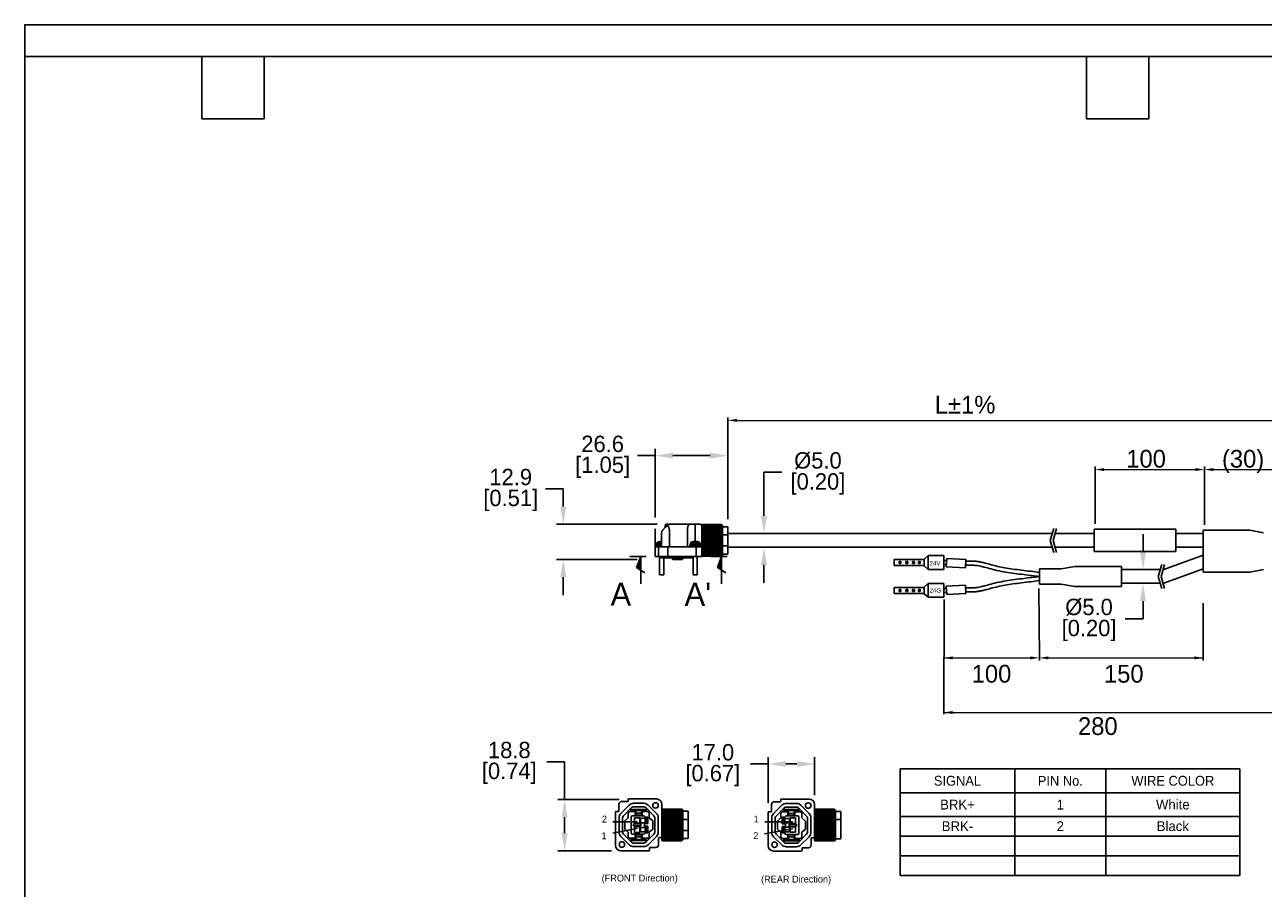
# Model space of a CAD drawing. Header units: inches. Extents: x 0 to 814, y 0 to 621.
# Tile 2 of 3: x 0 to 453, y 305 to 621. Entities that reach past the tile are written whole.
import ezdxf

# ---------------------------------------------------------------- set-up
doc = ezdxf.new("R2010")
doc.units = ezdxf.units.IN
doc.header["$LTSCALE"] = 10
doc.header["$MEASUREMENT"] = 0
doc.layers.add('TEXT', color=140, linetype='Continuous')
doc.dimstyles.get("Standard").update_dxf_attribs({"dimtxt": 6, "dimasz": 6.5, "dimexe": 2.5, "dimexo": 3.5, "dimgap": 1.25, "dimtad": 0, "dimtih": 1, "dimtoh": 1, "dimdec": 1, "dimzin": 0, "dimdsep": 46, "dimtxsty": 'Standard', "dimcen": 0, "dimadec": 0, "dimazin": 0, "dimtfac": 1, "dimtdec": 1, "dimtofl": 0, "dimtmove": 0, "dimatfit": 3, "dimfxl": 0, "dimtolj": 1, "dimtzin": 0, "dimarcsym": 0})

# ---------------------------------------------------------------- blocks, each defined once
blk = doc.blocks.new('*D37')
at = {"color": 0, "lineweight": -2}
for p, q in [((230.76, 463.55), (224.26, 463.55)), ((230.76, 440.93), (230.76, 466.05)), ((250.86, 463.55), (237.26, 463.55)), ((257.36, 441.02), (257.36, 466.05)), ((230.76, 430.12), (230.76, 436.77))]:
    blk.add_line(p, q, dxfattribs=at)
at = {"color": 0}
for points in [[(237.26, 464.63), (237.26, 462.47), (230.76, 463.55)], [(250.86, 464.63), (250.86, 462.47), (257.36, 463.55)]]:
    blk.add_solid(points, dxfattribs=at)
at = {"layer": 'DEFPOINTS', "color": 0}
for p in [(230.76, 463.55), (257.36, 437.52), (230.76, 426.62)]:
    blk.add_point(p, dxfattribs=at)
at = {"color": 0, "lineweight": 15, "char_height": 6, "attachment_point": 5}
for s, insert in [('\\A1;26.6', (211.51, 467.8)), ('\\A1;[1.05]', (211.51, 459.3))]:
    blk.add_mtext(s, dxfattribs=dict(at, insert=insert))
blk = doc.blocks.new('*D33')
at = {"color": 0, "lineweight": -2}
for p, q in [((190.61, 451.42), (197.11, 451.42)), ((197.11, 444.92), (197.11, 451.42)), ((231.41, 438.42), (194.61, 438.42)), ((224.14, 425.52), (194.61, 425.52)), ((197.11, 419.02), (197.11, 412.52))]:
    blk.add_line(p, q, dxfattribs=at)
at = {"color": 0}
for points in [[(196.03, 444.92), (198.2, 444.92), (197.11, 438.42)], [(196.03, 419.02), (198.2, 419.02), (197.11, 425.52)]]:
    blk.add_solid(points, dxfattribs=at)
at = {"layer": 'DEFPOINTS', "color": 0}
for p in [(234.91, 438.42), (197.11, 425.52), (227.64, 425.52)]:
    blk.add_point(p, dxfattribs=at)
at = {"color": 0, "lineweight": 15, "char_height": 6, "attachment_point": 5}
for s, insert in [('\\A1;12.9', (177.86, 455.67)), ('\\A1;[0.51]', (177.86, 447.17))]:
    blk.add_mtext(s, dxfattribs=dict(at, insert=insert))
blk = doc.blocks.new('*D34')
at = {"color": 0, "lineweight": -2}
for p, q in [((191.09, 351.56), (197.59, 351.56)), ((197.59, 351.56), (197.59, 337.72)), ((217.51, 337.72), (195.09, 337.72)), ((197.59, 331.22), (197.59, 325.42)), ((214.71, 318.92), (195.09, 318.92))]:
    blk.add_line(p, q, dxfattribs=at)
at = {"color": 0}
for points in [[(196.51, 331.22), (198.68, 331.22), (197.59, 337.72)], [(196.51, 325.42), (198.68, 325.42), (197.59, 318.92)]]:
    blk.add_solid(points, dxfattribs=at)
at = {"layer": 'DEFPOINTS', "color": 0}
for p in [(221.01, 337.72), (197.59, 318.92), (218.21, 318.92)]:
    blk.add_point(p, dxfattribs=at)
at = {"color": 0, "lineweight": 15, "char_height": 6, "attachment_point": 5}
for s, insert in [('\\A1;18.8', (177.34, 355.81)), ('\\A1;[0.74]', (177.34, 347.31))]:
    blk.add_mtext(s, dxfattribs=dict(at, insert=insert))
blk = doc.blocks.new('*D35')
at = {"color": 0, "lineweight": -2}
for p, q in [((277.06, 457.44), (270.56, 457.44)), ((270.56, 457.44), (270.56, 448.06)), ((270.56, 441.56), (270.56, 448.06)), ((260.86, 435.06), (273.06, 435.06)), ((260.86, 430.06), (273.06, 430.06)), ((270.56, 423.56), (270.56, 417.06))]:
    blk.add_line(p, q, dxfattribs=at)
at = {"color": 0}
for points in [[(269.48, 441.56), (271.65, 441.56), (270.56, 435.06)], [(269.48, 423.56), (271.65, 423.56), (270.56, 430.06)]]:
    blk.add_solid(points, dxfattribs=at)
at = {"layer": 'DEFPOINTS', "color": 0}
for p in [(257.36, 435.06), (257.36, 430.06), (270.56, 430.06)]:
    blk.add_point(p, dxfattribs=at)
at = {"color": 0, "lineweight": 15, "char_height": 6, "attachment_point": 5}
for s, insert in [('\\A1;%%C5.0', (290.31, 461.69)), ('\\A1;[0.20]', (290.31, 453.19))]:
    blk.add_mtext(s, dxfattribs=dict(at, insert=insert))
blk = doc.blocks.new('*D36')
at = {"color": 0, "lineweight": -2}
for p, q in [((272.09, 350.73), (265.59, 350.73)), ((272.09, 336.56), (272.09, 353.23)), ((282.59, 350.73), (278.59, 350.73)), ((289.09, 339.36), (289.09, 353.23))]:
    blk.add_line(p, q, dxfattribs=at)
at = {"color": 0}
for points in [[(278.59, 351.81), (278.59, 349.64), (272.09, 350.73)], [(282.59, 351.81), (282.59, 349.64), (289.09, 350.73)]]:
    blk.add_solid(points, dxfattribs=at)
at = {"layer": 'DEFPOINTS', "color": 0}
for p in [(272.09, 350.73), (289.09, 335.86), (272.09, 333.06)]:
    blk.add_point(p, dxfattribs=at)
at = {"color": 0, "lineweight": 15, "char_height": 6, "attachment_point": 5}
for s, insert in [('\\A1;17.0', (251.84, 354.98)), ('\\A1;[0.67]', (251.84, 346.48))]:
    blk.add_mtext(s, dxfattribs=dict(at, insert=insert))
blk = doc.blocks.new('*T40')
at = {"layer": 'TEXT', "color": 0, "linetype": 'ByBlock', "lineweight": -2}
for p, q in [((0, 0), (124.32, 0)), ((0, 0), (0, -38.99)), ((41.98, 0), (41.98, -38.99)), ((75.3, 0), (75.3, -38.99)), ((124.32, 0), (124.32, -38.99)), ((0, -8.8), (124.32, -8.8)), ((0, -17.39), (124.32, -17.39)), ((0, -24.59), (124.32, -24.59)), ((0, -31.79), (124.32, -31.79)), ((0, -38.99), (124.32, -38.99))]:
    blk.add_line(p, q, dxfattribs=at)
at = {"layer": 'TEXT', "color": 0, "lineweight": -3, "char_height": 3.6, "attachment_point": 5}
for s, insert, width in [('{\\fGulim|b0|i0|c0|p0;SIGNAL}', (20.99, -4.4), 39.5799), ('{\\fGulim|b0|i0|c0|p0;PIN No.}', (58.64, -4.4), 30.9175), ('{\\fGulim|b0|i0|c0|p0;WIRE COLOR}', (99.81, -4.4), 46.6242), ('BRK+', (20.99, -13.09), 39.5799), ('1', (58.64, -13.09), 30.9175), ('White', (99.81, -13.09), 46.6242), ('BRK-', (20.99, -20.99), 39.5799), ('2', (58.64, -20.99), 30.9175), ('Black', (99.81, -20.99), 46.6242)]:
    blk.add_mtext(s, dxfattribs=dict(at, insert=insert, width=width))
blk = doc.blocks.new('*D42')
at = {"color": 0, "lineweight": -2}
for p, q in [((409.29, 428.32), (409.29, 434.82)), ((404.86, 421.82), (411.79, 421.82)), ((404.86, 416.82), (411.79, 416.82)), ((409.29, 410.32), (409.29, 403.82)), ((402.79, 403.82), (409.29, 403.82))]:
    blk.add_line(p, q, dxfattribs=at)
at = {"color": 0}
for points in [[(408.21, 428.32), (410.37, 428.32), (409.29, 421.82)], [(408.21, 410.32), (410.37, 410.32), (409.29, 416.82)]]:
    blk.add_solid(points, dxfattribs=at)
at = {"layer": 'DEFPOINTS', "color": 0}
for p in [(401.36, 421.82), (401.36, 416.82), (409.29, 416.82)]:
    blk.add_point(p, dxfattribs=at)
at = {"color": 0, "lineweight": 15, "char_height": 6, "attachment_point": 5}
for s, insert in [('\\A1;%%C5.0', (389.54, 408.07)), ('\\A1;[0.20]', (389.54, 399.57))]:
    blk.add_mtext(s, dxfattribs=dict(at, insert=insert))

msp = doc.modelspace()

# ---------------------------------------------------------------- hatches: boundary and pattern name
h = msp.add_hatch()
h.set_pattern_fill('ANSI31', color=256, scale=2, angle=90)
h.set_pattern_definition([(135, (481.74428, 168.41422), (-0.1767767, -0.1767767), [])])
h.paths.add_polyline_path([(225.46, 426.62), (223.96, 422.62), (225.46, 421.62)])
h = msp.add_hatch()
h.set_pattern_fill('ANSI31', color=256, scale=2, angle=90)
h.set_pattern_definition([(135, (511.34428, 168.41422), (-0.1767767, -0.1767767), [])])
h.paths.add_polyline_path([(255.06, 426.62), (253.56, 422.62), (255.06, 421.62)])

# ---------------------------------------------------------------- linework, layer by layer
for p, q in [((257.36, 440.25), (257.36, 477.54)), ((391.76, 438.64), (391.76, 459.54)), ((431.76, 438.24), (431.76, 459.54)), ((431.76, 438.24), (431.76, 459.54)), ((233.11, 430.42), (233.11, 435.3)), ((233.11, 430.42), (233.11, 435.3)), ((233.55, 436.36), (235.17, 437.98)), ((234.41, 437.22), (234.41, 437.92)), ((234.91, 438.42), (247.26, 438.42)), ((235.96, 435.94), (235.96, 430.12)), ((242.57, 436.42), (242.57, 430.12)), ((245.41, 432.06), (245.41, 437.92)), ((247.76, 438.03), (255.35, 438.03)), ((247.76, 426.62), (247.76, 438.02)), ((247.76, 437.85), (255.36, 437.85)), ((247.76, 437.83), (255.36, 437.83)), ((247.76, 437.63), (255.36, 437.63)), ((247.76, 437.57), (255.36, 437.57)), ((247.76, 437.37), (255.36, 437.37)), ((247.76, 437.27), (255.36, 437.27)), ((247.76, 437.06), (255.36, 437.06)), ((255.36, 436.93), (247.76, 436.93)), ((247.76, 436.92), (255.36, 436.92)), ((247.76, 436.7), (255.36, 436.7)), ((255.36, 436.56), (247.76, 436.56)), ((247.76, 436.53), (255.36, 436.53)), ((247.76, 436.31), (255.36, 436.31)), ((255.36, 436.15), (247.76, 436.15)), ((247.76, 436.1), (255.36, 436.1)), ((247.76, 435.87), (255.36, 435.87)), ((255.36, 435.71), (247.76, 435.71)), ((247.76, 435.63), (255.36, 435.63)), ((247.76, 435.41), (255.36, 435.41)), ((255.36, 435.23), (247.76, 435.23)), ((247.81, 438.18), (255.2, 438.18)), ((247.91, 438.28), (255.1, 438.28)), ((248.06, 438.32), (255.06, 438.32)), ((255.06, 438.32), (255.36, 438.02)), ((255.36, 427.02), (255.36, 438.02)), ((257.36, 437.52), (255.36, 437.52)), ((257.36, 427.52), (257.36, 437.52)), ((375.36, 432.52), (376.62, 436.93)), ((376.36, 432.52), (377.62, 436.93)), ((391.36, 436.62), (391.36, 428.42)), ((391.36, 436.62), (421.36, 436.62)), ((406.36, 436.62), (406.36, 436.62)), ((421.36, 436.62), (421.36, 428.42)), ((431.36, 420.92), (431.36, 436.22)), ((448.36, 436.22), (431.36, 436.22)), ((453.36, 435.27), (448.36, 436.22)), ((231.11, 430.92), (231.11, 430.42)), ((231.11, 430.92), (233.11, 430.92)), ((231.36, 431.41), (231.36, 430.92)), ((231.36, 431.41), (233.11, 431.41)), ((233.11, 431.94), (231.71, 431.94)), ((243.41, 430.92), (243.41, 430.42)), ((243.41, 430.92), (247.41, 430.92)), ((243.66, 431.41), (243.66, 430.92)), ((243.66, 431.41), (247.16, 431.41)), ((246.81, 431.94), (244.01, 431.94)), ((245.62, 432.21), (245.62, 432.06)), ((247.16, 430.92), (247.16, 431.41)), ((247.41, 430.42), (247.41, 430.92)), ((247.76, 435.14), (255.36, 435.14)), ((247.76, 434.92), (255.36, 434.92)), ((255.36, 434.73), (247.76, 434.73)), ((247.76, 434.62), (255.36, 434.62)), ((247.76, 434.4), (255.36, 434.4)), ((255.36, 434.21), (247.76, 434.21)), ((247.76, 434.08), (255.36, 434.08)), ((247.76, 433.87), (255.36, 433.87)), ((255.36, 433.67), (247.76, 433.67)), ((247.76, 433.52), (255.36, 433.52)), ((247.76, 433.33), (255.36, 433.33)), ((255.36, 433.12), (247.76, 433.12)), ((255.36, 432.96), (247.76, 432.96)), ((247.76, 432.77), (255.36, 432.77)), ((255.36, 432.57), (247.76, 432.57)), ((255.36, 432.39), (247.76, 432.39)), ((247.76, 432.22), (255.36, 432.22)), ((255.36, 432.12), (247.76, 432.12)), ((255.36, 432.01), (247.76, 432.01)), ((255.36, 431.82), (247.76, 431.82)), ((247.76, 431.66), (255.36, 431.66)), ((255.36, 431.46), (247.76, 431.46)), ((255.36, 431.26), (247.76, 431.26)), ((247.76, 431.12), (255.36, 431.12)), ((255.36, 430.92), (247.76, 430.92)), ((255.36, 430.71), (247.76, 430.71)), ((257.36, 434.56), (255.36, 434.56)), ((257.36, 435.06), (376.09, 435.06)), ((375.36, 432.52), (376.62, 428.11)), ((376.36, 432.52), (377.62, 428.11)), ((377.09, 435.06), (391.36, 435.06)), ((421.36, 435.06), (431.36, 435.06)), ((221.46, 426.62), (227.46, 426.62)), ((225.46, 426.62), (223.96, 422.62)), ((225.46, 416.62), (225.46, 426.62)), ((230.76, 426.62), (230.76, 429.82)), ((230.76, 426.62), (247.76, 426.62)), ((230.96, 430.42), (230.96, 430.12)), ((230.96, 430.42), (233.11, 430.42)), ((230.96, 430.12), (235.26, 430.12)), ((231.06, 430.12), (247.46, 430.12)), ((232.01, 426.62), (232.01, 429.82)), ((232.36, 426.52), (232.36, 419.92)), ((233.16, 426.12), (244.66, 426.12)), ((233.86, 426.12), (233.86, 419.92)), ((235.36, 426.62), (235.36, 429.82)), ((236.66, 426.02), (236.66, 426.12)), ((241.16, 426.02), (241.16, 426.12)), ((243.26, 430.42), (243.26, 430.12)), ((243.26, 430.42), (247.56, 430.42)), ((243.26, 430.12), (247.56, 430.12)), ((244.66, 430.12), (246.16, 430.12)), ((244.66, 426.62), (244.66, 419.92)), ((245.76, 426.62), (245.76, 430.12)), ((246.16, 426.62), (246.16, 419.92)), ((247.56, 430.12), (247.56, 430.42)), ((247.76, 430.59), (255.36, 430.59)), ((255.36, 430.39), (247.76, 430.39)), ((255.36, 430.18), (247.76, 430.18)), ((247.76, 430.08), (255.36, 430.08)), ((255.36, 429.89), (247.76, 429.89)), ((255.36, 429.67), (247.76, 429.67)), ((247.76, 429.59), (255.36, 429.59)), ((255.36, 429.41), (247.76, 429.41)), ((255.36, 429.19), (247.76, 429.19)), ((247.76, 429.13), (255.36, 429.13)), ((255.36, 428.96), (247.76, 428.96)), ((255.36, 428.74), (247.76, 428.74)), ((247.76, 428.7), (255.36, 428.7)), ((255.36, 428.55), (247.76, 428.55)), ((255.36, 428.33), (247.76, 428.33)), ((247.76, 428.31), (255.36, 428.31)), ((255.36, 428.17), (247.76, 428.17)), ((255.36, 427.95), (247.76, 427.95)), ((255.36, 427.84), (247.76, 427.84)), ((255.36, 427.62), (247.76, 427.62)), ((255.36, 427.55), (247.76, 427.55)), ((255.36, 427.34), (247.76, 427.34)), ((255.36, 427.3), (247.76, 427.3)), ((255.36, 427.11), (247.76, 427.11)), ((255.27, 426.93), (247.76, 426.93)), ((255.15, 426.81), (247.76, 426.81)), ((255.08, 426.74), (247.76, 426.74)), ((247.76, 426.72), (255.06, 426.72)), ((251.06, 426.62), (257.06, 426.62)), ((255.06, 426.62), (253.56, 422.62)), ((255.06, 426.72), (255.36, 427.02)), ((255.06, 416.62), (255.06, 426.62)), ((257.36, 430.48), (255.36, 430.48)), ((257.36, 427.52), (255.36, 427.52)), ((257.36, 430.06), (376.07, 430.06)), ((329.2, 425.65), (330.68, 426.95)), ((330.68, 421.93), (330.68, 426.95)), ((336.36, 426.95), (330.68, 426.95)), ((336.36, 421.93), (336.36, 426.95)), ((336.36, 422.37), (336.36, 426.51)), ((377.07, 430.06), (391.36, 430.06)), ((391.36, 428.42), (421.36, 428.42)), ((416.86, 421.82), (431.36, 427.1)), ((421.36, 430.06), (431.36, 430.06)), ((223.96, 422.62), (226.96, 420.62)), ((236.66, 426.02), (237.16, 425.52)), ((237.16, 425.52), (240.66, 425.52)), ((240.66, 425.52), (241.16, 426.02)), ((253.56, 422.62), (256.56, 420.62)), ((318.24, 425.56), (329.2, 425.56)), ((318.24, 425.56), (318.24, 423.32)), ((318.24, 423.32), (329.2, 423.32)), ((329.2, 423.23), (329.2, 425.65)), ((330.68, 421.93), (329.2, 423.23)), ((336.36, 421.93), (330.68, 421.93)), ((336.36, 425.45), (336.36, 423.44)), ((337.43, 425.89), (337.28, 422.9)), ((337.28, 422.89), (344.29, 422.52)), ((337.43, 425.89), (344.44, 425.52)), ((344.44, 425.52), (344.29, 422.52)), ((371.36, 422.07), (371.36, 416.57)), ((379.36, 422.07), (371.36, 422.07)), ((384.36, 423.02), (379.36, 422.07)), ((384.36, 423.02), (401.36, 423.02)), ((401.36, 423.02), (401.36, 415.62)), ((415.61, 421.82), (401.36, 421.82)), ((414.89, 419.32), (416.15, 423.73)), ((415.89, 419.32), (417.15, 423.73)), ((416.86, 421.82), (416.61, 421.82)), ((416.86, 416.82), (431.36, 422.1)), ((448.36, 420.92), (453.36, 421.87)), ((232.36, 419.92), (233.86, 419.92)), ((244.66, 419.92), (246.16, 419.92)), ((414.89, 419.32), (416.15, 414.91)), ((415.89, 419.32), (417.15, 414.91)), ((448.36, 420.92), (431.36, 420.92)), ((318.24, 415.33), (329.2, 415.33)), ((318.24, 415.33), (318.24, 413.08)), ((318.24, 413.08), (329.2, 413.08)), ((329.2, 415.41), (330.68, 416.71)), ((329.2, 412.99), (329.2, 415.41)), ((330.68, 411.7), (329.2, 412.99)), ((330.68, 411.7), (330.68, 416.71)), ((336.36, 416.71), (330.68, 416.71)), ((336.36, 411.7), (336.36, 416.71)), ((336.36, 412.13), (336.36, 416.28)), ((336.36, 415.21), (336.36, 413.2)), ((337.28, 415.74), (344.29, 416.11)), ((337.43, 412.75), (337.28, 415.75)), ((337.43, 412.74), (344.44, 413.11)), ((344.44, 413.11), (344.29, 416.11)), ((371.36, 389.54), (371.16, 414.92)), ((371.36, 416.57), (379.36, 416.57)), ((379.36, 416.57), (384.36, 415.62)), ((384.36, 415.62), (401.36, 415.62)), ((415.61, 416.82), (401.36, 416.82)), ((416.86, 416.82), (416.61, 416.82)), ((336.36, 411.7), (330.68, 411.7)), ((336.54, 410.91), (336.36, 368.97)), ((431.36, 388.64), (431.29, 409.6)), ((371.36, 388.64), (371.36, 390.64)), ((217.46, 333.52), (217.46, 335.97)), ((218.21, 332.67), (221.21, 335.67)), ((218.46, 336.97), (220.61, 336.97)), ((220.81, 337.17), (220.81, 337.72)), ((221.01, 337.92), (231.21, 337.92)), ((222.83, 336.35), (226.58, 336.35)), ((231.21, 332.67), (228.21, 335.67)), ((233.21, 335.92), (233.21, 324.02)), ((273.34, 333.46), (273.34, 335.91)), ((274.08, 332.61), (277.08, 335.61)), ((274.34, 336.91), (276.49, 336.91)), ((276.69, 337.11), (276.69, 337.66)), ((276.89, 337.86), (287.09, 337.86)), ((278.71, 336.29), (282.46, 336.29)), ((287.09, 332.61), (284.09, 335.61)), ((289.09, 335.86), (289.09, 323.96)), ((216.21, 320.92), (216.21, 333.12)), ((216.41, 333.32), (217.26, 333.32)), ((217.53, 331.04), (217.53, 325.79)), ((218.83, 331.04), (218.83, 325.79)), ((219.13, 331.75), (222.13, 334.75)), ((219.58, 329.92), (220.83, 331.04)), ((220.83, 332.54), (220.83, 331.04)), ((221.58, 333.29), (223.46, 333.29)), ((227.58, 334.11), (221.83, 334.11)), ((221.83, 334.11), (221.83, 333.73)), ((227.58, 333.73), (221.83, 333.73)), ((222.26, 331.79), (221.96, 331.49)), ((221.96, 325.34), (221.96, 331.49)), ((222.26, 331.79), (226.71, 331.79)), ((222.83, 335.04), (226.58, 335.04)), ((222.83, 335.04), (222.83, 335.04)), ((223.15, 329.04), (223.15, 331.04)), ((223.15, 331.04), (225.15, 331.04)), ((223.46, 331.79), (223.46, 333.29)), ((223.65, 331.98), (223.65, 333.73)), ((223.65, 332.73), (225.77, 332.73)), ((223.65, 331.98), (225.77, 331.98)), ((225.15, 331.04), (225.15, 329.04)), ((225.77, 331.98), (225.77, 333.73)), ((225.96, 333.29), (227.83, 333.29)), ((225.96, 331.79), (225.96, 333.29)), ((226.58, 335.04), (226.58, 335.04)), ((227.46, 331.04), (226.71, 331.79)), ((228.08, 331.29), (227.21, 331.29)), ((230.29, 331.75), (227.29, 334.75)), ((227.46, 331.04), (227.46, 328.92)), ((227.58, 334.11), (227.58, 333.73)), ((228.08, 331.29), (228.08, 328.92)), ((228.58, 332.54), (228.58, 331.04)), ((229.83, 329.92), (228.58, 331.04)), ((230.58, 331.04), (230.58, 325.79)), ((231.88, 331.04), (231.88, 325.79)), ((233.21, 333.93), (240.8, 333.93)), ((233.21, 322.92), (233.21, 333.92)), ((233.21, 333.74), (240.81, 333.74)), ((233.21, 333.73), (240.81, 333.73)), ((233.21, 333.53), (240.81, 333.53)), ((233.21, 333.47), (240.81, 333.47)), ((233.21, 333.26), (240.81, 333.26)), ((233.21, 333.17), (240.81, 333.17)), ((233.21, 332.95), (240.81, 332.95)), ((240.81, 332.83), (233.21, 332.83)), ((233.21, 332.82), (240.81, 332.82)), ((233.21, 332.6), (240.81, 332.6)), ((240.81, 332.46), (233.21, 332.46)), ((233.21, 332.43), (240.81, 332.43)), ((233.21, 332.2), (240.81, 332.2)), ((240.81, 332.05), (233.21, 332.05)), ((233.21, 332), (240.81, 332)), ((233.21, 331.77), (240.81, 331.77)), ((240.81, 331.6), (233.21, 331.6)), ((233.21, 331.53), (240.81, 331.53)), ((233.21, 331.31), (240.81, 331.31)), ((240.81, 331.13), (233.21, 331.13)), ((233.21, 331.04), (240.81, 331.04)), ((233.26, 334.08), (240.65, 334.08)), ((233.36, 334.18), (240.55, 334.18)), ((233.51, 334.22), (240.51, 334.22)), ((240.51, 334.22), (240.81, 333.92)), ((240.81, 322.92), (240.81, 333.92)), ((242.81, 333.42), (240.81, 333.42)), ((242.81, 323.42), (242.81, 333.42)), ((272.09, 320.86), (272.09, 333.06)), ((272.29, 333.26), (273.14, 333.26)), ((273.41, 330.99), (273.41, 325.74)), ((274.71, 330.99), (274.71, 325.74)), ((275, 331.69), (278, 334.69)), ((275.46, 329.86), (276.71, 330.99)), ((276.71, 332.49), (276.71, 330.99)), ((277.21, 328.86), (277.21, 331.24)), ((277.21, 331.24), (278.09, 331.24)), ((277.46, 333.24), (279.34, 333.24)), ((283.46, 334.05), (277.71, 334.05)), ((277.71, 334.05), (277.71, 333.67)), ((283.46, 333.67), (277.71, 333.67)), ((277.84, 330.99), (278.59, 331.74)), ((277.84, 328.86), (277.84, 330.99)), ((278.59, 331.74), (283.04, 331.74)), ((278.71, 334.99), (282.46, 334.99)), ((278.71, 334.99), (278.71, 334.99)), ((279.34, 331.74), (279.34, 333.24)), ((279.52, 331.92), (279.52, 333.67)), ((279.52, 332.67), (281.65, 332.67)), ((279.52, 331.92), (281.65, 331.92)), ((282.15, 330.99), (280.15, 330.99)), ((280.15, 330.99), (280.15, 328.99)), ((281.65, 331.92), (281.65, 333.67)), ((281.84, 333.24), (283.71, 333.24)), ((281.84, 331.74), (281.84, 333.24)), ((282.15, 328.99), (282.15, 330.99)), ((282.46, 334.99), (282.46, 334.99)), ((283.04, 331.74), (283.34, 331.44)), ((286.17, 331.69), (283.17, 334.69)), ((283.34, 331.44), (283.34, 325.29)), ((283.46, 334.05), (283.46, 333.67)), ((284.46, 332.49), (284.46, 330.99)), ((285.71, 329.86), (284.46, 330.99)), ((286.46, 330.99), (286.46, 325.74)), ((287.76, 330.99), (287.76, 325.74)), ((289.09, 333.87), (296.68, 333.87)), ((289.09, 322.86), (289.09, 333.86)), ((289.09, 333.69), (296.69, 333.69)), ((289.09, 333.67), (296.69, 333.67)), ((289.09, 333.47), (296.69, 333.47)), ((289.09, 333.41), (296.69, 333.41)), ((289.09, 333.21), (296.69, 333.21)), ((289.09, 333.11), (296.69, 333.11)), ((289.09, 332.9), (296.69, 332.9)), ((296.69, 332.77), (289.09, 332.77)), ((289.09, 332.76), (296.69, 332.76)), ((289.09, 332.54), (296.69, 332.54)), ((296.69, 332.4), (289.09, 332.4)), ((289.09, 332.37), (296.69, 332.37)), ((289.09, 332.15), (296.69, 332.15)), ((296.69, 331.99), (289.09, 331.99)), ((289.09, 331.94), (296.69, 331.94)), ((289.09, 331.71), (296.69, 331.71)), ((296.69, 331.54), (289.09, 331.54)), ((289.09, 331.47), (296.69, 331.47)), ((289.09, 331.25), (296.69, 331.25)), ((296.69, 331.07), (289.09, 331.07)), ((289.09, 330.98), (296.69, 330.98)), ((289.13, 334.02), (296.52, 334.02)), ((289.23, 334.12), (296.43, 334.12)), ((289.39, 334.16), (296.39, 334.16)), ((296.39, 334.16), (296.69, 333.86)), ((296.69, 322.86), (296.69, 333.86)), ((298.69, 333.36), (296.69, 333.36)), ((298.69, 323.36), (298.69, 333.36)), ((224.04, 329.62), (215.24, 329.62)), ((224.04, 327.07), (215.24, 325.47)), ((219.58, 329.92), (219.58, 326.92)), ((219.58, 326.92), (220.83, 325.79)), ((222.83, 328.04), (222.83, 328.79)), ((225.46, 328.79), (222.83, 328.79)), ((225.46, 328.04), (222.83, 328.04)), ((225.15, 329.04), (223.15, 329.04)), ((225.15, 327.71), (223.15, 327.71)), ((223.15, 327.71), (223.15, 325.71)), ((225.15, 325.71), (225.15, 327.71)), ((225.4, 329.22), (225.4, 330.87)), ((227.05, 330.87), (225.4, 330.87)), ((227.05, 329.22), (225.4, 329.22)), ((225.4, 325.89), (225.4, 327.54)), ((227.05, 327.54), (225.4, 327.54)), ((225.46, 328.04), (225.46, 328.79)), ((226.83, 328.92), (227.46, 328.92)), ((226.83, 327.92), (226.83, 328.92)), ((226.83, 327.92), (227.46, 327.92)), ((227.05, 329.22), (227.05, 330.87)), ((227.05, 325.89), (227.05, 327.54)), ((227.46, 328.92), (228.08, 328.92)), ((227.46, 327.92), (227.46, 325.79)), ((227.46, 327.92), (228.08, 327.92)), ((228.08, 327.92), (228.08, 325.54)), ((229.83, 326.92), (228.58, 325.79)), ((229.83, 329.92), (229.83, 326.92)), ((233.21, 330.82), (240.81, 330.82)), ((240.81, 330.63), (233.21, 330.63)), ((233.21, 330.52), (240.81, 330.52)), ((233.21, 330.3), (240.81, 330.3)), ((240.81, 330.11), (233.21, 330.11)), ((233.21, 329.97), (240.81, 329.97)), ((233.21, 329.77), (240.81, 329.77)), ((240.81, 329.57), (233.21, 329.57)), ((233.21, 329.42), (240.81, 329.42)), ((233.21, 329.22), (240.81, 329.22)), ((240.81, 329.02), (233.21, 329.02)), ((240.81, 328.85), (233.21, 328.85)), ((233.21, 328.67), (240.81, 328.67)), ((240.81, 328.46), (233.21, 328.46)), ((240.81, 328.29), (233.21, 328.29)), ((233.21, 328.11), (240.81, 328.11)), ((240.81, 328.01), (233.21, 328.01)), ((240.81, 327.91), (233.21, 327.91)), ((240.81, 327.72), (233.21, 327.72)), ((233.21, 327.56), (240.81, 327.56)), ((240.81, 327.36), (233.21, 327.36)), ((240.81, 327.16), (233.21, 327.16)), ((233.21, 327.02), (240.81, 327.02)), ((240.81, 326.82), (233.21, 326.82)), ((240.81, 326.61), (233.21, 326.61)), ((233.21, 326.49), (240.81, 326.49)), ((242.81, 330.46), (240.81, 330.46)), ((242.81, 326.38), (240.81, 326.38)), ((281.05, 327.01), (270.74, 325.13)), ((281.05, 329.56), (270.84, 329.56)), ((275.46, 329.86), (275.46, 326.86)), ((275.46, 326.86), (276.71, 325.74)), ((277.84, 328.86), (277.21, 328.86)), ((277.84, 327.86), (277.21, 327.86)), ((277.21, 325.49), (277.21, 327.86)), ((278.46, 328.86), (277.84, 328.86)), ((277.84, 325.74), (277.84, 327.86)), ((278.46, 327.86), (277.84, 327.86)), ((278.25, 330.81), (279.9, 330.81)), ((278.25, 330.81), (278.25, 329.16)), ((278.25, 329.16), (279.9, 329.16)), ((278.25, 327.56), (279.9, 327.56)), ((278.25, 327.56), (278.25, 325.91)), ((278.46, 328.86), (278.46, 327.86)), ((279.84, 328.74), (279.84, 327.99)), ((279.84, 328.74), (282.46, 328.74)), ((279.84, 327.99), (282.46, 327.99)), ((279.9, 330.81), (279.9, 329.16)), ((279.9, 327.56), (279.9, 325.91)), ((280.15, 328.99), (282.15, 328.99)), ((280.15, 327.74), (282.15, 327.74)), ((280.15, 325.74), (280.15, 327.74)), ((282.15, 327.74), (282.15, 325.74)), ((282.46, 328.74), (282.46, 327.99)), ((285.71, 326.86), (284.46, 325.74)), ((285.71, 329.86), (285.71, 326.86)), ((289.09, 330.76), (296.69, 330.76)), ((296.69, 330.57), (289.09, 330.57)), ((289.09, 330.46), (296.69, 330.46)), ((289.09, 330.24), (296.69, 330.24)), ((296.69, 330.05), (289.09, 330.05)), ((289.09, 329.92), (296.69, 329.92)), ((289.09, 329.71), (296.69, 329.71)), ((296.69, 329.51), (289.09, 329.51)), ((289.09, 329.36), (296.69, 329.36)), ((289.09, 329.17), (296.69, 329.17)), ((296.69, 328.96), (289.09, 328.96)), ((296.69, 328.8), (289.09, 328.8)), ((289.09, 328.61), (296.69, 328.61)), ((296.69, 328.4), (289.09, 328.4)), ((296.69, 328.23), (289.09, 328.23)), ((289.09, 328.06), (296.69, 328.06)), ((296.69, 327.95), (289.09, 327.95)), ((296.69, 327.85), (289.09, 327.85)), ((296.69, 327.66), (289.09, 327.66)), ((289.09, 327.5), (296.69, 327.5)), ((296.69, 327.3), (289.09, 327.3)), ((296.69, 327.1), (289.09, 327.1)), ((289.09, 326.96), (296.69, 326.96)), ((296.69, 326.76), (289.09, 326.76)), ((296.69, 326.55), (289.09, 326.55)), ((289.09, 326.43), (296.69, 326.43)), ((298.69, 330.4), (296.69, 330.4)), ((218.21, 324.17), (221.21, 321.17)), ((219.13, 325.09), (222.13, 322.09)), ((220.83, 325.79), (220.83, 324.29)), ((221.58, 323.54), (223.46, 323.54)), ((227.58, 323.11), (221.83, 323.11)), ((221.83, 323.11), (221.83, 322.73)), ((227.58, 322.73), (221.83, 322.73)), ((222.26, 325.04), (221.96, 325.34)), ((226.71, 325.04), (222.26, 325.04)), ((223.15, 325.71), (225.15, 325.71)), ((223.46, 325.04), (223.46, 323.54)), ((223.65, 324.86), (225.77, 324.86)), ((223.65, 324.86), (223.65, 323.11)), ((223.65, 324.11), (225.77, 324.11)), ((227.05, 325.89), (225.4, 325.89)), ((225.77, 324.86), (225.77, 323.11)), ((225.96, 325.04), (225.96, 323.54)), ((225.96, 323.54), (227.83, 323.54)), ((227.46, 325.79), (226.71, 325.04)), ((228.08, 325.54), (227.21, 325.54)), ((230.29, 325.09), (227.29, 322.09)), ((227.58, 323.11), (227.58, 322.73)), ((231.21, 324.17), (228.21, 321.17)), ((228.58, 325.79), (228.58, 324.29)), ((231.96, 323.62), (231.96, 321.17)), ((233.01, 323.82), (232.16, 323.82)), ((240.81, 326.29), (233.21, 326.29)), ((240.81, 326.08), (233.21, 326.08)), ((233.21, 325.97), (240.81, 325.97)), ((240.81, 325.79), (233.21, 325.79)), ((240.81, 325.57), (233.21, 325.57)), ((233.21, 325.48), (240.81, 325.48)), ((240.81, 325.31), (233.21, 325.31)), ((240.81, 325.09), (233.21, 325.09)), ((233.21, 325.02), (240.81, 325.02)), ((240.81, 324.86), (233.21, 324.86)), ((240.81, 324.64), (233.21, 324.64)), ((233.21, 324.6), (240.81, 324.6)), ((240.81, 324.44), (233.21, 324.44)), ((240.81, 324.22), (233.21, 324.22)), ((233.21, 324.2), (240.81, 324.2)), ((240.81, 324.07), (233.21, 324.07)), ((240.81, 323.85), (233.21, 323.85)), ((240.81, 323.73), (233.21, 323.73)), ((240.81, 323.52), (233.21, 323.52)), ((240.81, 323.44), (233.21, 323.44)), ((240.81, 323.24), (233.21, 323.24)), ((240.81, 323.2), (233.21, 323.2)), ((240.81, 323.01), (233.21, 323.01)), ((240.72, 322.83), (233.22, 322.83)), ((240.59, 322.7), (233.3, 322.7)), ((240.52, 322.63), (233.42, 322.63)), ((233.51, 322.62), (240.51, 322.62)), ((240.51, 322.62), (240.81, 322.92)), ((242.81, 323.42), (240.81, 323.42)), ((274.08, 324.11), (277.08, 321.11)), ((275, 325.03), (278, 322.03)), ((276.71, 325.74), (276.71, 324.24)), ((277.21, 325.49), (278.09, 325.49)), ((277.46, 323.49), (279.34, 323.49)), ((283.46, 323.05), (277.71, 323.05)), ((277.71, 323.05), (277.71, 322.67)), ((283.46, 322.67), (277.71, 322.67)), ((277.84, 325.74), (278.59, 324.99)), ((278.25, 325.91), (279.9, 325.91)), ((283.04, 324.99), (278.59, 324.99)), ((279.34, 324.99), (279.34, 323.49)), ((279.52, 324.8), (281.65, 324.8)), ((279.52, 324.8), (279.52, 323.05)), ((279.52, 324.05), (281.65, 324.05)), ((282.15, 325.74), (280.15, 325.74)), ((281.65, 324.8), (281.65, 323.05)), ((281.84, 324.99), (281.84, 323.49)), ((281.84, 323.49), (283.71, 323.49)), ((283.04, 324.99), (283.34, 325.29)), ((286.17, 325.03), (283.17, 322.03)), ((283.46, 323.05), (283.46, 322.67)), ((287.09, 324.11), (284.09, 321.11)), ((284.46, 325.74), (284.46, 324.24)), ((287.84, 323.56), (287.84, 321.11)), ((288.89, 323.76), (288.04, 323.76)), ((296.69, 326.23), (289.09, 326.23)), ((296.69, 326.02), (289.09, 326.02)), ((289.09, 325.91), (296.69, 325.91)), ((296.69, 325.73), (289.09, 325.73)), ((296.69, 325.51), (289.09, 325.51)), ((289.09, 325.43), (296.69, 325.43)), ((296.69, 325.25), (289.09, 325.25)), ((296.69, 325.03), (289.09, 325.03)), ((289.09, 324.96), (296.69, 324.96)), ((296.69, 324.8), (289.09, 324.8)), ((296.69, 324.58), (289.09, 324.58)), ((289.09, 324.54), (296.69, 324.54)), ((296.69, 324.39), (289.09, 324.39)), ((296.69, 324.16), (289.09, 324.16)), ((289.09, 324.15), (296.69, 324.15)), ((296.69, 324.01), (289.09, 324.01)), ((296.69, 323.79), (289.09, 323.79)), ((296.69, 323.67), (289.09, 323.67)), ((296.69, 323.46), (289.09, 323.46)), ((296.69, 323.39), (289.09, 323.39)), ((296.69, 323.18), (289.09, 323.18)), ((296.69, 323.14), (289.09, 323.14)), ((296.69, 322.95), (289.09, 322.95)), ((296.6, 322.77), (289.1, 322.77)), ((296.47, 322.65), (289.18, 322.65)), ((296.4, 322.58), (289.29, 322.58)), ((289.39, 322.56), (296.39, 322.56)), ((296.39, 322.56), (296.69, 322.86)), ((298.69, 323.36), (296.69, 323.36)), ((228.41, 318.92), (218.21, 318.92)), ((222.83, 321.79), (226.58, 321.79)), ((222.83, 321.79), (222.83, 321.79)), ((222.83, 320.49), (226.58, 320.49)), ((226.58, 321.79), (226.58, 321.79)), ((228.61, 319.97), (228.61, 319.12)), ((230.96, 320.17), (228.81, 320.17)), ((284.29, 318.86), (274.09, 318.86)), ((278.71, 321.74), (282.46, 321.74)), ((278.71, 321.74), (278.71, 321.74)), ((278.71, 320.44), (282.46, 320.44)), ((282.46, 321.74), (282.46, 321.74)), ((284.49, 319.91), (284.49, 319.06)), ((286.84, 320.11), (284.69, 320.11))]:
    msp.add_line(p, q)
at = {"lineweight": 15}
for p, q in [((260.39, 476.44), (458.46, 476.44)), ((395.06, 458.44), (428.46, 458.44)), ((435.06, 458.44), (458.46, 458.44)), ((336.49, 389.54), (368.06, 389.54)), ((374.66, 389.54), (431.36, 389.54)), ((336.37, 369.57), (461.36, 369.57))]:
    msp.add_line(p, q, dxfattribs=at)
for points in [[(320.71, 424.12), (320.05, 424.12), (320.05, 424.76), (320.71, 424.76)], [(323.18, 424.12), (322.52, 424.12), (322.52, 424.76), (323.18, 424.76)], [(325.6, 424.12), (324.94, 424.12), (324.94, 424.76), (325.6, 424.76)], [(327.78, 424.12), (327.12, 424.12), (327.12, 424.76), (327.78, 424.76)], [(320.71, 413.88), (320.05, 413.88), (320.05, 414.52), (320.71, 414.52)], [(323.18, 413.88), (322.52, 413.88), (322.52, 414.52), (323.18, 414.52)], [(325.6, 413.88), (324.94, 413.88), (324.94, 414.52), (325.6, 414.52)], [(327.78, 413.88), (327.12, 413.88), (327.12, 414.52), (327.78, 414.52)]]:
    msp.add_lwpolyline(points, close=True)
at = {"const_width": 0.23}
for points in [[(223.93, 329.62, 1), (224.16, 329.62, 1)], [(223.93, 327.07, 1), (224.16, 327.07, 1)], [(280.93, 329.56, 1), (281.16, 329.56, 1)], [(280.93, 327.01, 1), (281.16, 327.01, 1)]]:
    msp.add_lwpolyline(points, format="xyb", close=True, dxfattribs=at)
for centre in [(230.86, 335.57), (286.74, 335.51), (218.56, 321.27), (274.44, 321.21)]:
    msp.add_circle(centre, 1)
for centre, radius, start, end in [((234.61, 435.3), 1.5, 135, 180), ((234.91, 437.92), 0.5, 90, 180), ((236.23, 436.92), 1.5, 90, 135), ((244.91, 437.92), 0.5, 0, 90), ((247.26, 437.92), 0.5, 0, 90), ((248.06, 438.02), 0.3, 90, 180), ((248.06, 438.02), 0.3, 90, 180), ((233.11, 428.63), 3.59, 107.0087, 112.9445), ((245.41, 428.63), 3.59, 107.0087, 112.9445), ((245.41, 428.63), 3.59, 67.0555, 72.9943), ((231.06, 429.82), 0.3, 90, 180), ((232.31, 429.82), 0.3, 90, 180), ((233.16, 427.12), 1, 210, 270), ((232.81, 430.42), 0.3, 270, 0), ((235.66, 429.82), 0.3, 90, 180), ((247.46, 429.82), 0.3, 0, 90), ((218.46, 335.97), 1, 90, 180), ((220.61, 337.17), 0.2, 270, 0), ((221.01, 337.72), 0.2, 90, 180), ((222.83, 334.04), 2.3, 90, 135), ((226.58, 334.04), 2.3, 45, 90), ((231.21, 335.92), 2, 0, 90), ((274.34, 335.91), 1, 90, 180), ((276.49, 337.11), 0.2, 270, 0), ((276.89, 337.66), 0.2, 90, 180), ((278.71, 333.99), 2.3, 90, 135), ((282.46, 333.99), 2.3, 45, 90), ((287.09, 335.86), 2, 0, 90), ((216.41, 333.12), 0.2, 90, 180), ((217.26, 333.52), 0.2, 270, 0), ((219.83, 331.04), 2.3, 135, 180), ((219.83, 331.04), 1, 135, 180), ((221.58, 332.54), 0.75, 90, 180), ((222.83, 334.04), 1, 90, 135), ((226.58, 334.04), 1, 45, 90), ((227.83, 332.54), 0.75, 0, 90), ((229.58, 331.04), 1, 0, 45), ((229.58, 331.04), 2.3, 0, 45), ((233.51, 333.92), 0.3, 90, 180), ((233.51, 333.92), 0.3, 90, 180), ((272.29, 333.06), 0.2, 90, 180), ((273.14, 333.46), 0.2, 270, 0), ((275.71, 330.99), 2.3, 135, 180), ((275.71, 330.99), 1, 135, 180), ((277.46, 332.49), 0.75, 90, 180), ((278.71, 333.99), 1, 90, 135), ((282.46, 333.99), 1, 45, 90), ((283.71, 332.49), 0.75, 0, 90), ((285.46, 330.99), 1, 0, 45), ((285.46, 330.99), 2.3, 0, 45), ((289.39, 333.86), 0.3, 90, 180), ((289.39, 333.86), 0.3, 90, 180), ((219.83, 325.79), 2.3, 180, 225), ((219.83, 325.79), 1, 180, 225), ((221.58, 324.29), 0.75, 180, 270), ((222.83, 322.79), 1, 225, 270), ((226.58, 322.79), 1, 270, 315), ((227.83, 324.29), 0.75, 270, 0), ((229.58, 325.79), 1, 315, 0), ((229.58, 325.79), 2.3, 315, 0), ((232.16, 323.62), 0.2, 90, 180), ((233.01, 324.02), 0.2, 270, 0), ((233.51, 322.92), 0.3, 180, 270), ((275.71, 325.74), 2.3, 180, 225), ((275.71, 325.74), 1, 180, 225), ((277.46, 324.24), 0.75, 180, 270), ((278.71, 322.74), 1, 225, 270), ((282.46, 322.74), 1, 270, 315), ((283.71, 324.24), 0.75, 270, 0), ((285.46, 325.74), 1, 315, 0), ((285.46, 325.74), 2.3, 315, 0), ((288.04, 323.56), 0.2, 90, 180), ((288.89, 323.96), 0.2, 270, 0), ((289.39, 322.86), 0.3, 180, 270), ((218.21, 320.92), 2, 180, 270), ((222.83, 322.79), 2.3, 225, 270), ((226.58, 322.79), 2.3, 270, 315), ((228.41, 319.12), 0.2, 270, 0), ((228.81, 319.97), 0.2, 90, 180), ((230.96, 321.17), 1, 270, 0), ((274.09, 320.86), 2, 180, 270), ((278.71, 322.74), 2.3, 225, 270), ((282.46, 322.74), 2.3, 270, 315), ((284.29, 319.06), 0.2, 270, 0), ((284.69, 319.91), 0.2, 90, 180), ((286.84, 321.11), 1, 270, 0)]:
    msp.add_arc(centre, radius, start, end)
for points, knots in [([(235.36, 437.75), (235.28, 437.78), (235.19, 437.76), (235.01, 437.69), (234.92, 437.64), (234.65, 437.45), (234.48, 437.29), (234.31, 437.12)], [0, 0, 0, 0, 0.25, 0.25, 0.5, 0.5, 1, 1, 1, 1]), ([(235.36, 437.75), (235.37, 437.75), (235.4, 437.74), (235.44, 437.73), (235.49, 437.7), (235.53, 437.67), (235.59, 437.59), (235.65, 437.5), (235.69, 437.4), (235.71, 437.34), (235.72, 437.31)], [0, 0, 0, 0, 0.0830548, 0.1659999, 0.2492618, 0.3750955, 0.4995152, 0.7493355, 0.8782652, 1, 1, 1, 1]), ([(235.96, 435.94), (235.94, 436.18), (235.91, 436.42), (235.86, 436.77), (235.83, 436.88), (235.78, 437.11), (235.75, 437.21), (235.72, 437.31)], [0, 0, 0, 0, 0.5, 0.5, 0.75, 0.75, 1, 1, 1, 1]), ([(244.01, 438.42), (243.77, 438.42), (243.55, 438.41), (243.26, 438.32), (243.17, 438.28), (243.02, 438.16), (242.95, 438.1), (242.82, 437.92), (242.77, 437.82), (242.69, 437.59), (242.66, 437.46), (242.61, 437.19), (242.59, 437.04), (242.57, 436.74), (242.57, 436.58), (242.57, 436.42)], [0, 0, 0, 0, 0.25, 0.25, 0.375, 0.375, 0.5, 0.5, 0.625, 0.625, 0.75, 0.75, 0.875, 0.875, 1, 1, 1, 1]), ([(231.71, 431.94), (231.62, 431.9), (231.52, 431.82), (231.39, 431.63), (231.36, 431.51), (231.36, 431.41)], [0, 0, 0, 0, 0.5, 0.5, 1, 1, 1, 1]), ([(232.06, 432.06), (232.06, 432.06), (232.06, 432.06), (232.06, 432.06), (232.06, 432.06), (232.06, 432.06), (232.06, 432.06)], [-0.0000003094, -0.0000003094, -0.0000003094, -0.0000003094, 0, 0, 0, 0.0002100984, 0.0002100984, 0.0002100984, 0.0002100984]), ([(244.01, 431.94), (243.92, 431.9), (243.82, 431.82), (243.69, 431.63), (243.66, 431.51), (243.66, 431.41)], [0, 0, 0, 0, 0.5, 0.5, 1, 1, 1, 1]), ([(244.36, 432.06), (244.36, 432.06), (244.36, 432.06), (244.36, 432.06), (244.36, 432.06), (244.36, 432.06), (244.36, 432.06)], [-0.0000003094, -0.0000003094, -0.0000003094, -0.0000003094, 0, 0, 0, 0.0002100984, 0.0002100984, 0.0002100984, 0.0002100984]), ([(246.46, 432.06), (246.46, 432.06), (246.46, 432.07), (246.46, 432.06), (246.46, 432.06)], [0, 0, 0, 0, 0.998203, 1, 1, 1, 1]), ([(246.81, 431.94), (246.91, 431.9), (247, 431.82), (247.13, 431.63), (247.16, 431.51), (247.16, 431.41)], [0, 0, 0, 0, 0.5, 0.5, 1, 1, 1, 1]), ([(337.39, 425.15), (337.08, 425.16), (336.74, 425.18), (336.4, 425.19), (336.39, 425.19), (336.37, 425.19), (336.36, 425.19)], [43.6630982, 43.6630982, 43.6630982, 43.6630982, 43.9022267, 43.9022267, 43.9022267, 43.9099652, 43.9099652, 43.9099652, 43.9099652]), ([(371.36, 419.32), (370.39, 419.44), (369.43, 419.56), (368.46, 419.68), (368.46, 419.68), (368.45, 419.68), (368.45, 419.68), (368.35, 419.69), (368.24, 419.71), (365.9, 419.99), (363.65, 420.24), (360.4, 420.68), (359.31, 420.85), (356, 421.46), (354.01, 422), (351.73, 422.61), (351.15, 422.76), (349.67, 423.13), (348.92, 423.28), (347.62, 423.42), (347.08, 423.45), (346.13, 423.45), (345.79, 423.45), (345.07, 423.42), (344.69, 423.4), (344.33, 423.41)], [1.676177, 1.676177, 1.676177, 1.676177, 4.380734, 4.380734, 4.380734, 4.387205, 4.387205, 4.387205, 4.680031, 4.680031, 10.920072, 10.920072, 14.17905, 14.17905, 21.382373, 21.382373, 24.149836, 24.149836, 29.180326, 29.180326, 32.618313, 32.618313, 34.382469, 34.382469, 36.026978, 36.026978, 36.026978, 36.026978]), ([(371.36, 420.81), (370.34, 420.95), (369.3, 421.09), (365.99, 421.49), (363.72, 421.74), (360.6, 422.17), (359.62, 422.32), (356.86, 422.82), (355.19, 423.24), (352.95, 423.83), (352.22, 424.03), (351.06, 424.33), (350.6, 424.44), (349.74, 424.63), (349.33, 424.71), (348.37, 424.86), (347.81, 424.91), (346.83, 424.95), (346.42, 424.96), (345.51, 424.94), (345, 424.92), (344.41, 424.92)], [1.854578, 1.854578, 1.854578, 1.854578, 4.728831, 4.728831, 11.03394, 11.03394, 14.021666, 14.021666, 19.997118, 19.997118, 23.22189, 23.22189, 25.601168, 25.601168, 27.980446, 27.980446, 31.280508, 31.280508, 33.41525, 33.41525, 35.693005, 35.693005, 35.693005, 35.693005]), ([(371.36, 419.31), (370.39, 419.19), (369.43, 419.07), (368.46, 418.95), (368.46, 418.95), (368.45, 418.95), (368.45, 418.95), (368.35, 418.94), (368.24, 418.92), (365.9, 418.64), (363.65, 418.39), (360.4, 417.94), (359.31, 417.78), (356, 417.17), (354.01, 416.63), (351.73, 416.02), (351.15, 415.87), (349.67, 415.5), (348.92, 415.35), (347.62, 415.21), (347.08, 415.18), (346.13, 415.17), (345.79, 415.18), (345.07, 415.21), (344.69, 415.23), (344.33, 415.21)], [1.676177, 1.676177, 1.676177, 1.676177, 4.380734, 4.380734, 4.380734, 4.387205, 4.387205, 4.387205, 4.680031, 4.680031, 10.920072, 10.920072, 14.17905, 14.17905, 21.382373, 21.382373, 24.149836, 24.149836, 29.180326, 29.180326, 32.618313, 32.618313, 34.382469, 34.382469, 36.026978, 36.026978, 36.026978, 36.026978]), ([(371.36, 417.82), (370.34, 417.67), (369.3, 417.54), (365.99, 417.14), (363.72, 416.89), (360.6, 416.46), (359.62, 416.31), (356.86, 415.8), (355.19, 415.39), (352.95, 414.8), (352.22, 414.6), (351.06, 414.3), (350.6, 414.18), (349.74, 413.99), (349.33, 413.92), (348.37, 413.77), (347.81, 413.72), (346.83, 413.68), (346.42, 413.67), (345.51, 413.69), (345, 413.7), (344.41, 413.7)], [1.854578, 1.854578, 1.854578, 1.854578, 4.728831, 4.728831, 11.03394, 11.03394, 14.021666, 14.021666, 19.997118, 19.997118, 23.22189, 23.22189, 25.601168, 25.601168, 27.980446, 27.980446, 31.280508, 31.280508, 33.41525, 33.41525, 35.693005, 35.693005, 35.693005, 35.693005]), ([(337.39, 413.5), (337.08, 413.49), (336.74, 413.47), (336.4, 413.45), (336.39, 413.45), (336.37, 413.45), (336.36, 413.45)], [43.6630982, 43.6630982, 43.6630982, 43.6630982, 43.9022267, 43.9022267, 43.9022267, 43.9099652, 43.9099652, 43.9099652, 43.9099652])]:
    msp.add_open_spline(points, degree=3, knots=knots)
for points in [[(232.06, 432.06), (232.34, 432.14), (232.62, 432.19), (232.9, 432.21)], [(232.9, 432.21), (232.9, 432.19), (232.9, 432.14), (232.9, 432.06)], [(233.11, 432.06), (233.04, 432.06), (232.97, 432.06), (232.9, 432.06)], [(232.9, 432.06), (232.97, 432.06), (233.04, 432.06), (233.11, 432.06)], [(244.36, 432.06), (244.64, 432.14), (244.92, 432.19), (245.2, 432.21)], [(245.2, 432.21), (245.2, 432.19), (245.2, 432.14), (245.2, 432.06)], [(245.62, 432.06), (245.48, 432.07), (245.34, 432.07), (245.2, 432.06)], [(245.2, 432.06), (245.34, 432.07), (245.48, 432.07), (245.62, 432.06)], [(245.62, 432.06), (245.62, 432.14), (245.62, 432.19), (245.62, 432.21)], [(245.62, 432.21), (245.91, 432.19), (246.19, 432.14), (246.46, 432.06)], [(337.32, 423.65), (337.01, 423.66), (336.69, 423.68), (336.36, 423.69)], [(337.32, 415), (337.01, 414.98), (336.69, 414.97), (336.36, 414.95)]]:
    msp.add_open_spline(points, degree=3)
for points in [[(260.66, 476.99), (260.66, 475.89), (257.36, 476.44)], [(395.06, 458.99), (395.06, 457.89), (391.76, 458.44)], [(428.46, 458.99), (428.46, 457.89), (431.76, 458.44)], [(435.06, 458.99), (435.06, 457.89), (431.76, 458.44)], [(339.66, 390.09), (339.66, 388.99), (336.36, 389.54)], [(368.06, 390.09), (368.06, 388.99), (371.36, 389.54)], [(374.66, 390.09), (374.66, 388.99), (371.36, 389.54)], [(428.06, 390.09), (428.06, 388.99), (431.36, 389.54)], [(339.62, 370.11), (339.62, 369.01), (336.32, 369.56)]]:
    msp.add_solid(points)
at = {"layer": 'DEFPOINTS'}
msp.add_lwpolyline([(0, 0), (813.96, 0), (813.96, 621.17), (0, 621.17)], close=True, dxfattribs=at)
at = {"layer": 'TEXT'}
for p, q in [((0, 609.6), (800.1, 609.6)), ((0, 609.6), (0, 0)), ((64.77, 586.74), (64.77, 609.6)), ((87.63, 586.74), (87.63, 609.6)), ((388.62, 586.74), (388.62, 609.6)), ((411.48, 586.74), (411.48, 609.6)), ((64.77, 586.74), (87.63, 586.74)), ((388.62, 586.74), (411.48, 586.74))]:
    msp.add_line(p, q, dxfattribs=at)

# ---------------------------------------------------------------- block references
msp.add_blockref('*T40', (320.39, 348.96))

# ---------------------------------------------------------------- texts
at = {"layer": 'TEXT', "attachment_point": 1}
for s, width, gutter_width, insert, char_height in [('L%%P1%', 11.7917, 42.33, (333.1, 485.43), 6.5), ('100', 11.7917, 42.33, (403.17, 465.65), 6.5), ('(30)', 11.7917, 42.33, (438.2, 465.65), 6.5), ('24V', 3.0962, 26.99, (331.2, 424.96), 1.594), ('A', 11.7917, 42.33, (214.4, 417.07), 8.47), ("A'", 11.7917, 42.33, (241.49, 417.05), 8.467), ('24G', 3.0962, 26.99, (331.23, 415.01), 1.594), ('100', 11.7917, 42.33, (346.59, 386.99), 6.5), ('150', 11.7917, 42.33, (395, 386.99), 6.5), ('280', 11.7917, 42.33, (385.5, 367.83), 6.5), ('2', 4.8568, 42.33, (211.25, 331.81), 2.5), ('1', 4.8568, 42.33, (266.8, 331.86), 2.5), ('1', 4.8568, 42.33, (211.09, 325.71), 2.5), ('2', 4.8568, 42.33, (266.65, 325.76), 2.5), ('(FRONT Direction)', 38.497, 42.33, (211.15, 310.24), 2.5), ('(REAR Direction)', 38.497, 42.33, (269.5, 309.85), 2.5)]:
    msp.add_mtext_dynamic_manual_height_columns(s, width=width, gutter_width=gutter_width, heights=[0], dxfattribs=dict(at, insert=insert, char_height=char_height))

# ---------------------------------------------------------------- dimensions: what is measured, and where the dimension line sits
at = {"lineweight": 15}
dim = msp.add_linear_dim(base=(230.76, 463.55), p1=(257.36, 437.52), p2=(230.76, 426.62), dimstyle='Standard', override={"dimpost": '\\X'}, dxfattribs=at)
dim.commit()
dim.dimension.update_dxf_attribs({"geometry": '*D37', "text_midpoint": (211.51, 463.55), "dimtype": 160})
for base, p1, p2, picture, middle in [((270.56, 430.06), (257.36, 435.06), (257.36, 430.06), '*D35', (277.22, 457.44)), ((409.29, 416.82), (401.36, 421.82), (401.36, 416.82), '*D42', (405.56, 409.42))]:
    dim = msp.add_linear_dim(base=base, p1=p1, p2=p2, angle=90, text='%%C<>', dimstyle='Standard', override={"dimpost": '\\X', "dimtmove": 1}, dxfattribs=at)
    dim.commit()
    dim.dimension.update_dxf_attribs({"geometry": picture, "text_midpoint": middle, "dimtype": 160})
for base, p1, p2, picture, middle in [((197.11, 425.52), (234.91, 438.42), (227.64, 425.52), '*D33', (188.99, 441.65)), ((197.59, 318.92), (221.01, 337.72), (218.21, 318.92), '*D34', (194.39, 351.56))]:
    dim = msp.add_linear_dim(base=base, p1=p1, p2=p2, angle=90, dimstyle='Standard', override={"dimpost": '\\X', "dimtmove": 1}, dxfattribs=at)
    dim.commit()
    dim.dimension.update_dxf_attribs({"geometry": picture, "text_midpoint": middle, "dimtype": 160})
dim = msp.add_linear_dim(base=(272.09, 350.73), p1=(289.09, 335.86), p2=(272.09, 333.06), dimstyle='Standard', override={"dimpost": '\\X'}, dxfattribs=at)
dim.commit()
dim.dimension.update_dxf_attribs({"geometry": '*D36', "text_midpoint": (251.84, 350.73)})

doc.saveas('drawing.dxf')
